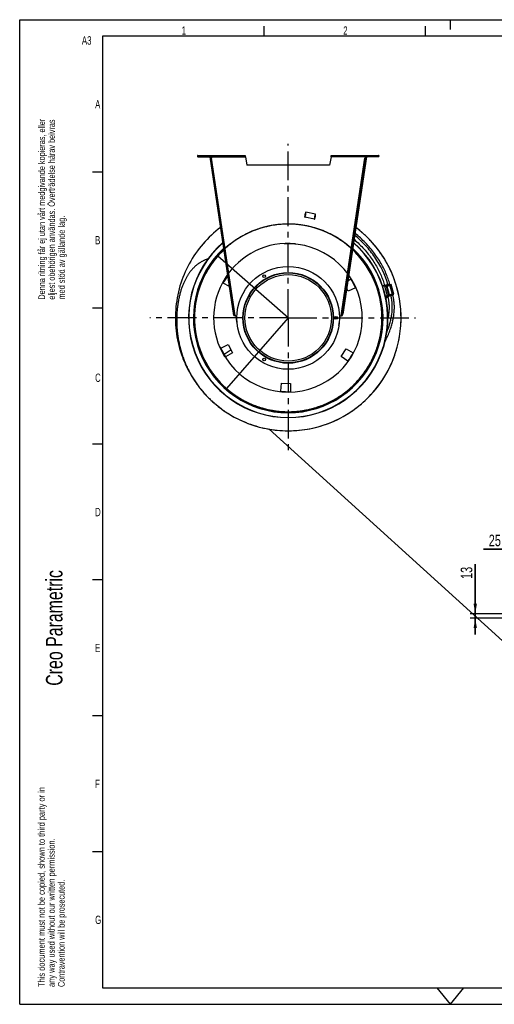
# Model space of a CAD drawing. Extents: x 0 to 420, y 0 to 297.
# Tile 1 of 18: x 0 to 143, y 0 to 297. Entities that reach past the tile are written whole.
import ezdxf

# ---------------------------------------------------------------- set-up
doc = ezdxf.new("R2010")
doc.units = 0
doc.header["$LTSCALE"] = 23.1
doc.linetypes.add('CENTER', pattern=[0.6, 0.375, -0.075, 0.075, -0.075])
doc.layers.get('0').update_dxf_attribs({"linetype": 'CONTINUOUS'})
for name, color, linetype in [('110528_DXF_CONTINUOUS_LINE', 7, 'CONTINUOUS'), ('110536_DXF_CONTINUOUS_LINE', 7, 'CONTINUOUS'), ('110660_DXF_CONTINUOUS_LINE', 7, 'CONTINUOUS'), ('AG_HOSE_100_DXF_CONTINUOUS', 7, 'CONTINUOUS'), ('ASE_65-100-75_DXF_DIMENSIO', 7, 'CONTINUOUS'), ('ASE_65-100-75_DXF_FORMAT', 7, 'CONTINUOUS'), ('ASE_65_100_75_DXF_AXIS', 7, 'CONTINUOUS'), ('G_ASE_DUMMY_DXF_CONTINUOUS', 7, 'CONTINUOUS'), ('GUIDE_100_DXF_CONTINUOUS_L', 7, 'CONTINUOUS'), ('SPRING_DUMMYDXF_CONTINUOUS', 7, 'CONTINUOUS')]:
    doc.layers.add(name, color=color, linetype=linetype)
doc.styles.get("Standard").update_dxf_attribs({"font": 'txt', "width": 0.7})
doc.dimstyles.new('DIMSTYLE_3', dxfattribs={"dimtxt": 3.5, "dimasz": 3, "dimexe": 1.5, "dimexo": 1, "dimgap": 0.875, "dimtad": 1, "dimdec": 3, "dimlfac": 10, "dimtxsty": 'STANDARD', "dimblk": '_ARROW_FILLED', "dimblk1": '_ARROW_FILLED', "dimblk2": '_ARROW_FILLED', "dimcen": 0.09, "dimazin": 3, "dimtp": 0.2, "dimtm": 0.2, "dimtfac": 1, "dimtdec": 3, "dimtofl": 0, "dimtmove": 0, "dimatfit": 3, "dimtolj": 1})

# ---------------------------------------------------------------- blocks, each defined once
blk = doc.blocks.new('SQS_LAGTEXT_BL0', base_point=(7.49, 145.42))
at = {"layer": 'ASE_65-100-75_DXF_FORMAT', "color": 7, "linetype": 'CONTINUOUS'}
for q in [(0, 14.98), (14.98, 0)]:
    blk.add_line((0, 0), q, dxfattribs=at)
for s, height, width, p in [('Denna ritning får ej utan vårt medgivande kopieras, eller', 1.9979, 0.687469, (7.64, 212.55)), ('eljest obehörigen användas. Överträdelse härav beivras', 1.9979, 0.686067, (10.63, 212.55)), ('med stöd av gällande lag.', 1.9979, 0.696, (13.63, 212.55)), ('Creo Parametric', 4.9947, 0.71746, (12.92, 96.09)), ('This document must not be copied, shown to third party or in', 1.9979, 0.704762, (7.58, 5.22)), ('any way used without our written permission.', 1.9979, 0.705628, (10.58, 5.22)), ('Contravention will be prosecuted.', 1.9979, 0.684704, (13.57, 5.22))]:
    blk.add_text(s, height=height, rotation=90, dxfattribs=dict(at, width=width)).set_placement(p)
blk = doc.blocks.new('_ARROW_FILLED')
at = {"color": 0, "linetype": 'BYBLOCK'}
blk.add_solid([(0, 0), (-1, 0.167), (-1, -0.167)], dxfattribs=at)
blk = doc.blocks.new('*D5')
at = {"layer": 'ASE_65-100-75_DXF_DIMENSIO', "color": 2, "linetype": 'CONTINUOUS'}
for p, q in [((152.49, 137.31), (139.97, 137.31)), ((139.97, 137.31), (153.74, 137.31)), ((152.49, 118.16), (152.49, 138.81)), ((159.99, 137.31), (153.74, 137.31)), ((154.99, 118.16), (154.99, 138.81)), ((154.99, 137.31), (159.99, 137.31))]:
    blk.add_line(p, q, dxfattribs=at)
at = {"layer": 'ASE_65-100-75_DXF_DIMENSIO', "color": 2, "linetype": 'CONTINUOUS', "xscale": 3, "yscale": 3, "zscale": 3}
blk.add_blockref('_ARROW_FILLED', (152.49, 137.31), dxfattribs=at)
at = {"layer": 'ASE_65-100-75_DXF_DIMENSIO', "color": 2, "linetype": 'CONTINUOUS', "xscale": 3, "yscale": 3, "zscale": 3, "rotation": 180}
blk.add_blockref('_ARROW_FILLED', (154.99, 137.31), dxfattribs=at)
at = {"layer": 'ASE_65-100-75_DXF_DIMENSIO', "color": 2, "linetype": 'CONTINUOUS', "insert": (145.22, 141.68), "char_height": 3.5, "width": 7.875, "attachment_point": 3}
blk.add_mtext('25', dxfattribs=at)
blk = doc.blocks.new('*D6')
at = {"layer": 'ASE_65-100-75_DXF_DIMENSIO', "color": 2, "linetype": 'CONTINUOUS'}
for p, q in [((137.49, 117.81), (137.49, 132.81)), ((137.49, 132.81), (137.49, 117.16)), ((152.14, 117.81), (135.99, 117.81)), ((152.14, 116.51), (135.99, 116.51)), ((137.49, 111.51), (137.49, 117.16)), ((137.49, 116.51), (137.49, 111.51))]:
    blk.add_line(p, q, dxfattribs=at)
at = {"layer": 'ASE_65-100-75_DXF_DIMENSIO', "color": 2, "linetype": 'CONTINUOUS', "xscale": 3, "yscale": 3, "zscale": 3}
for p, rotation in [((137.49, 117.81), 270), ((137.49, 116.51), 90)]:
    blk.add_blockref('_ARROW_FILLED', p, dxfattribs=dict(at, rotation=rotation))
at = {"layer": 'ASE_65-100-75_DXF_DIMENSIO', "color": 2, "linetype": 'CONTINUOUS', "insert": (133.11, 128.31), "char_height": 3.5, "width": 6.75, "attachment_point": 1, "rotation": 90}
blk.add_mtext('13', dxfattribs=at)

msp = doc.modelspace()

# ---------------------------------------------------------------- linework, layer by layer
at = {"layer": '110528_DXF_CONTINUOUS_LINE', "color": 9, "linetype": 'CONTINUOUS'}
for p, q in [((107.52917, 221.12952), (107.5954, 221.16473)), ((54.55232, 192.96122), (54.4861, 192.92601))]:
    msp.add_line(p, q, dxfattribs=at)
at = {"layer": '110528_DXF_CONTINUOUS_LINE', "color": 3, "linetype": 'CONTINUOUS'}
for p, q in [((63.34043, 216.47251), (61.41973, 217.53718)), ((99.00591, 218.23205), (99.93743, 218.79177)), ((99.13198, 215.11059), (98.66754, 215.98407)), ((101.34584, 216.14293), (99.13198, 215.11059)), ((60.73565, 197.94781), (62.94951, 198.98016)), ((64.23789, 196.55707), (62.14406, 195.29897)), ((62.94951, 198.98016), (64.23789, 196.55707)), ((97.07104, 195.41051), (98.52531, 197.73782)), ((98.52531, 197.73782), (100.66177, 196.55356)), ((99.07201, 194.00942), (97.07104, 195.41051)), ((78.76691, 184.91186), (78.97981, 187.3453)), ((78.97981, 187.3453), (81.72245, 187.24952)), ((81.72245, 187.24952), (81.76509, 184.80716))]:
    msp.add_line(p, q, dxfattribs=at)
at = {"layer": '110528_DXF_CONTINUOUS_LINE', "color": 7, "linetype": 'CONTINUOUS'}
msp.add_arc((81.04075, 207.04537), 30.075, 130.9272188, 49.0727019, dxfattribs=at)
at = {"layer": '110528_DXF_CONTINUOUS_LINE', "color": 3, "linetype": 'CONTINUOUS'}
for radius, start, end in [(30, 131.0178646, 48.9819905), (22.25, 144.9125493, 151.8655687), (22.25, 24.1344313, 31.8655687), (22.25, 204.1344313, 211.8655687), (22.25, 324.1344313, 331.8655687), (22.25, 264.1344313, 271.8655687)]:
    msp.add_arc((81.04075, 207.04537), radius, start, end, dxfattribs=at)
at = {"layer": '110528_DXF_CONTINUOUS_LINE', "color": 9, "linetype": 'CONTINUOUS'}
for radius, start, end in [(28.61603, 132.7981077, 47.2023559), (28.36603, 133.1426079, 46.8576139)]:
    msp.add_arc((81.04075, 207.04537), radius, start, end, dxfattribs=at)
at = {"layer": '110536_DXF_CONTINUOUS_LINE', "color": 9, "linetype": 'CONTINUOUS'}
for p, q in [((53.81409, 255.64537), (53.81409, 256.04537)), ((57.8487, 255.64537), (68.10243, 255.64537)), ((104.23279, 255.64537), (93.97907, 255.64537)), ((108.2674, 255.64537), (108.2674, 256.04537)), ((65.06201, 207.72224), (57.90605, 255.26438)), ((97.01948, 207.72224), (104.17545, 255.26438)), ((63.73963, 213.82036), (63.9374, 213.85013)), ((98.34186, 213.82036), (98.14409, 213.85013)), ((64.12232, 211.27785), (64.3201, 211.30762)), ((97.95917, 211.27785), (97.7614, 211.30762)), ((64.58855, 208.18039), (64.78632, 208.21016)), ((64.58871, 208.17931), (64.78648, 208.20908)), ((97.49278, 208.17931), (97.29501, 208.20908)), ((97.49295, 208.18039), (97.29517, 208.21016))]:
    msp.add_line(p, q, dxfattribs=at)
at = {"layer": '110536_DXF_CONTINUOUS_LINE', "color": 3, "linetype": 'CONTINUOUS'}
for p, q in [((53.81409, 256.04537), (68.0294, 256.04537)), ((53.81409, 255.64537), (57.66409, 255.64537)), ((64.64889, 207.77949), (57.45097, 255.60038)), ((94.05209, 256.04537), (108.2674, 256.04537)), ((104.63053, 255.60038), (97.49295, 208.18039)), ((108.2674, 255.64537), (104.4174, 255.64537)), ((97.4326, 207.77949), (97.49295, 208.18039))]:
    msp.add_line(p, q, dxfattribs=at)
at = {"layer": '110536_DXF_CONTINUOUS_LINE', "color": 7, "linetype": 'CONTINUOUS'}
for p, q in [((53.81409, 255.84537), (68.0294, 255.84537)), ((57.45097, 255.60038), (57.64874, 255.63015)), ((64.84666, 207.80926), (57.64874, 255.63015)), ((57.66409, 255.64537), (57.66409, 255.84537)), ((57.8487, 255.64537), (57.90605, 255.26438)), ((64.83544, 256.04537), (64.83544, 255.84537)), ((67.83544, 256.04537), (67.83544, 255.84537)), ((68.0294, 256.04537), (68.0294, 255.84537)), ((68.10243, 255.64537), (68.54075, 253.15953)), ((93.97907, 255.64537), (93.54075, 253.15953)), ((94.05209, 256.04537), (94.05209, 255.84537)), ((94.05209, 255.84537), (108.2674, 255.84537)), ((94.24605, 256.04537), (94.24605, 255.84537)), ((97.24605, 256.04537), (97.24605, 255.84537)), ((97.29517, 208.21016), (104.43275, 255.63015)), ((104.23279, 255.64537), (104.17545, 255.26438)), ((104.4174, 255.64537), (104.4174, 255.84537)), ((104.63053, 255.60038), (104.43275, 255.63015)), ((57.70828, 255.23461), (57.90605, 255.26438)), ((93.54075, 253.15953), (68.54075, 253.15953)), ((104.37322, 255.23461), (104.17545, 255.26438)), ((97.23483, 207.80926), (97.29517, 208.21016)), ((64.64889, 207.77949), (64.84666, 207.80926)), ((65.7134, 204.73832), (65.26178, 207.73877)), ((96.36809, 204.73832), (96.81971, 207.73877)), ((97.4326, 207.77949), (97.23483, 207.80926))]:
    msp.add_line(p, q, dxfattribs=at)
at = {"layer": '110536_DXF_CONTINUOUS_LINE', "color": 3, "linetype": 'CONTINUOUS'}
for centre, start, end in [((53.81409, 255.84537), 90, 270), ((108.2674, 255.84537), 270, 90)]:
    msp.add_arc(centre, 0.2, start, end, dxfattribs=at)
at = {"layer": '110536_DXF_CONTINUOUS_LINE', "color": 7, "linetype": 'CONTINUOUS'}
for centre, start, end in [((65.03852, 209.22206), 270.8975556, 278.5598113), ((97.04298, 209.22206), 261.4401887, 269.1024444)]:
    msp.add_arc(centre, 1.5, start, end, dxfattribs=at)
for points, knots in [([(57.78849, 255.84537), (57.79563, 255.84537), (57.80938, 255.82063), (57.82041, 255.78155), (57.835, 255.71776), (57.84381, 255.67091), (57.8487, 255.64537)], [0, 0, 0, 0, 0.10102656, 0.317593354, 0.631910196, 1, 1, 1, 1]), ([(68.10243, 255.64537), (68.09649, 255.67092), (68.08578, 255.71805), (68.06806, 255.78135), (68.05441, 255.82236), (68.03732, 255.84537), (68.0294, 255.84537)], [0, 0, 0, 0, 0.362762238, 0.67352206, 0.890403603, 1, 1, 1, 1]), ([(93.97907, 255.64537), (93.98501, 255.67092), (93.99572, 255.71805), (94.01343, 255.78135), (94.02709, 255.82236), (94.04417, 255.84537), (94.05209, 255.84537)], [0, 0, 0, 0, 0.362762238, 0.67352206, 0.890403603, 1, 1, 1, 1]), ([(104.293, 255.84537), (104.28586, 255.84537), (104.27212, 255.82063), (104.26108, 255.78155), (104.24649, 255.71776), (104.23769, 255.67091), (104.23279, 255.64537)], [0, 0, 0, 0, 0.10102656, 0.317593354, 0.631910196, 1, 1, 1, 1]), ([(65.06201, 207.72224), (65.03466, 207.72296), (64.98379, 207.72651), (64.91681, 207.74062), (64.8655, 207.76532), (64.84875, 207.79537), (64.84666, 207.80926)], [0, 0, 0, 0, 0.331658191, 0.615530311, 0.82972973, 1, 1, 1, 1]), ([(97.01948, 207.72224), (97.04683, 207.72296), (97.0977, 207.72651), (97.16469, 207.74062), (97.21599, 207.76532), (97.23274, 207.79537), (97.23483, 207.80926)], [0, 0, 0, 0, 0.331658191, 0.615530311, 0.82972973, 1, 1, 1, 1])]:
    msp.add_open_spline(points, degree=3, knots=knots, dxfattribs=at)
at = {"layer": '110536_DXF_CONTINUOUS_LINE', "color": 3, "linetype": 'CONTINUOUS'}
for points, knots in [([(68.10243, 255.64537), (68.09649, 255.69641), (68.08556, 255.79076), (68.07064, 255.90199), (68.0582, 255.97376), (68.04902, 256.01117), (68.04212, 256.03347), (68.03338, 256.04537), (68.0294, 256.04537)], [0, 0, 0, 0, 0.37570868, 0.695091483, 0.818353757, 0.911146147, 0.970916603, 1, 1, 1, 1]), ([(93.97907, 255.64537), (93.985, 255.69641), (93.99593, 255.79076), (94.01085, 255.90199), (94.0233, 255.97376), (94.03248, 256.01117), (94.03937, 256.03347), (94.04812, 256.04537), (94.05209, 256.04537)], [0, 0, 0, 0, 0.37570868, 0.695091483, 0.818353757, 0.911146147, 0.970916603, 1, 1, 1, 1]), ([(65.06201, 207.72224), (65.01013, 207.71908), (64.91404, 207.71539), (64.80047, 207.71834), (64.72622, 207.72915), (64.68717, 207.74034), (64.65944, 207.75561), (64.65003, 207.77194), (64.64889, 207.77949)], [0, 0, 0, 0, 0.360165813, 0.666149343, 0.785569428, 0.878759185, 0.94710206, 1, 1, 1, 1]), ([(97.01948, 207.72224), (97.07137, 207.71908), (97.16746, 207.71539), (97.28103, 207.71834), (97.35527, 207.72915), (97.39432, 207.74034), (97.42205, 207.75561), (97.43147, 207.77194), (97.4326, 207.77949)], [0, 0, 0, 0, 0.360165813, 0.666149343, 0.785569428, 0.878759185, 0.94710206, 1, 1, 1, 1])]:
    msp.add_open_spline(points, degree=3, knots=knots, dxfattribs=at)
at = {"layer": '110660_DXF_CONTINUOUS_LINE', "color": 9, "linetype": 'CONTINUOUS'}
for p, q in [((89.27173, 238.35516), (86.36632, 238.95866)), ((88.94633, 236.7886), (86.04093, 237.3921)), ((109.54855, 216.6238), (110.5422, 216.89774)), ((111.4371, 213.98995), (110.64207, 216.87376)), ((111.57216, 214.03216), (110.78021, 216.9048)), ((112.55033, 214.12865), (111.75837, 217.00129)), ((112.86543, 214.23251), (112.07347, 217.10515)), ((111.00787, 213.70341), (110.21592, 216.57605)), ((110.37852, 213.65861), (111.36056, 213.92935)), ((111.50617, 214.00547), (111.57216, 214.03216)), ((112.79944, 214.20582), (112.86543, 214.23251)), ((112.80379, 214.19003), (112.79944, 214.20582)), ((112.80379, 214.19003), (112.87413, 214.20093)), ((110.42754, 213.44203), (111.41951, 213.71551)), ((110.48925, 213.14666), (111.1124, 213.31846))]:
    msp.add_line(p, q, dxfattribs=at)
at = {"layer": '110660_DXF_CONTINUOUS_LINE', "color": 7, "linetype": 'CONTINUOUS'}
for p, q in [((109.49189, 216.79161), (110.49521, 217.06822)), ((110.5554, 216.84987), (110.49521, 217.06819)), ((110.64207, 216.87376), (110.5554, 216.84987)), ((112.07347, 217.10515), (110.78021, 216.9048)), ((112.92625, 214.23229), (112.1343, 217.10493)), ((111.43402, 214.00112), (111.34736, 213.97722)), ((111.4382, 213.64771), (111.34736, 213.97722)), ((112.86543, 214.23251), (111.57216, 214.03216)), ((112.56488, 214.07586), (112.87413, 214.20093)), ((111.22766, 213.5665), (110.44664, 213.35118)), ((111.08872, 213.40805), (110.47031, 213.23756)), ((110.48953, 213.14534), (111.11275, 213.31716))]:
    msp.add_line(p, q, dxfattribs=at)
at = {"layer": '110660_DXF_CONTINUOUS_LINE', "color": 3, "linetype": 'CONTINUOUS'}
for p, q in [((111.4371, 213.98995), (111.35044, 213.96606)), ((112.79944, 214.20582), (111.50617, 214.00547)), ((112.56053, 214.09165), (112.80379, 214.19003)), ((111.06286, 213.50395), (110.45001, 213.33499))]:
    msp.add_line(p, q, dxfattribs=at)
msp.add_arc((112.69248, 214.4653), 0.29692, 292.0170882, 292.4133499, dxfattribs=at)
at = {"layer": '110660_DXF_CONTINUOUS_LINE', "color": 9, "linetype": 'CONTINUOUS'}
for points, knots in [([(86.08851, 238.19929), (86.07854, 238.15132), (86.0602, 238.05666), (86.03729, 237.91799), (86.01989, 237.78807), (86.00847, 237.67124), (86.00366, 237.57198), (86.00446, 237.49161), (86.01289, 237.43727), (86.02368, 237.3963), (86.05842, 237.38908), (86.08463, 237.42236), (86.11401, 237.46885), (86.14675, 237.54225), (86.18186, 237.63523), (86.21791, 237.74694), (86.2537, 237.87304), (86.2879, 238.00937), (86.30878, 238.1035), (86.31874, 238.15147)], [0, 0, 0, 0, 0.089277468, 0.17567333, 0.256055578, 0.328171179, 0.389237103, 0.437858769, 0.472417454, 0.49342805, 0.50657195, 0.527582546, 0.562141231, 0.610762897, 0.671828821, 0.743944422, 0.82432667, 0.910722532, 1, 1, 1, 1]), ([(86.31874, 238.15147), (86.3287, 238.19944), (86.34705, 238.2941), (86.36996, 238.43277), (86.38736, 238.56269), (86.39878, 238.67952), (86.40359, 238.77878), (86.40279, 238.85915), (86.39436, 238.91349), (86.38357, 238.95446), (86.34883, 238.96168), (86.32262, 238.9284), (86.29324, 238.8819), (86.2605, 238.80851), (86.22539, 238.71553), (86.18934, 238.60382), (86.15355, 238.47772), (86.11934, 238.34139), (86.09847, 238.24726), (86.08851, 238.19929)], [0, 0, 0, 0, 0.089277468, 0.17567333, 0.256055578, 0.328171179, 0.389237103, 0.437858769, 0.472417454, 0.49342805, 0.50657195, 0.527582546, 0.562141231, 0.610762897, 0.671828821, 0.743944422, 0.82432667, 0.910722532, 1, 1, 1, 1]), ([(89.22415, 237.54797), (89.23411, 237.59594), (89.25246, 237.6906), (89.27537, 237.82927), (89.29277, 237.95919), (89.30419, 238.07602), (89.309, 238.17529), (89.3082, 238.25565), (89.29977, 238.31), (89.28898, 238.35097), (89.25424, 238.35818), (89.22803, 238.3249), (89.19865, 238.27841), (89.16591, 238.20501), (89.1308, 238.11204), (89.09474, 238.00032), (89.05896, 237.87423), (89.02475, 237.7379), (89.00388, 237.64377), (88.99392, 237.5958)], [0, 0, 0, 0, 0.089277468, 0.17567333, 0.256055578, 0.328171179, 0.389237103, 0.437858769, 0.472417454, 0.49342805, 0.50657195, 0.527582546, 0.562141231, 0.610762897, 0.671828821, 0.743944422, 0.82432667, 0.910722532, 1, 1, 1, 1]), ([(88.99392, 237.5958), (88.98395, 237.54782), (88.96561, 237.45317), (88.9427, 237.31449), (88.9253, 237.18458), (88.91388, 237.06775), (88.90907, 236.96848), (88.90987, 236.88811), (88.9183, 236.83377), (88.92908, 236.7928), (88.96383, 236.78559), (88.99004, 236.81887), (89.01941, 236.86536), (89.05216, 236.93876), (89.08727, 237.03173), (89.12332, 237.14344), (89.15911, 237.26954), (89.19331, 237.40587), (89.21419, 237.5), (89.22415, 237.54797)], [0, 0, 0, 0, 0.089277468, 0.17567333, 0.256055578, 0.328171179, 0.389237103, 0.437858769, 0.472417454, 0.49342805, 0.50657195, 0.527582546, 0.562141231, 0.610762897, 0.671828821, 0.743944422, 0.82432667, 0.910722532, 1, 1, 1, 1]), ([(110.96252, 216.878), (110.91529, 216.86498), (110.82264, 216.83838), (110.68847, 216.79669), (110.56446, 216.7548), (110.45453, 216.71429), (110.3635, 216.67635), (110.29082, 216.64292), (110.24721, 216.61408), (110.21276, 216.59194), (110.22135, 216.56079), (110.26227, 216.55943), (110.3145, 216.55702), (110.39405, 216.56555), (110.49166, 216.57962), (110.60682, 216.60116), (110.73477, 216.62874), (110.87135, 216.66169), (110.96454, 216.68632), (111.01177, 216.69934)], [0, 0, 0, 0, 0.090153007, 0.177370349, 0.258461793, 0.331119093, 0.392489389, 0.441090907, 0.475147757, 0.494769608, 0.505230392, 0.524852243, 0.558909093, 0.607510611, 0.668880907, 0.741538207, 0.822629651, 0.909846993, 1, 1, 1, 1]), ([(111.01177, 216.69934), (111.059, 216.71236), (111.15165, 216.73896), (111.28582, 216.78066), (111.40983, 216.82254), (111.51976, 216.86305), (111.61079, 216.90099), (111.68347, 216.93443), (111.72708, 216.96326), (111.76153, 216.9854), (111.75294, 217.01655), (111.71202, 217.01792), (111.65979, 217.02032), (111.58024, 217.01179), (111.48263, 216.99773), (111.36747, 216.97618), (111.23952, 216.9486), (111.10294, 216.91566), (111.00975, 216.89102), (110.96252, 216.878)], [0, 0, 0, 0, 0.090153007, 0.177370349, 0.258461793, 0.331119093, 0.392489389, 0.441090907, 0.475147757, 0.494769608, 0.505230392, 0.524852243, 0.558909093, 0.607510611, 0.668880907, 0.741538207, 0.822629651, 0.909846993, 1, 1, 1, 1]), ([(111.75447, 214.00536), (111.70724, 213.99234), (111.61459, 213.96574), (111.48043, 213.92404), (111.35642, 213.88216), (111.24649, 213.84165), (111.15546, 213.80371), (111.08277, 213.77027), (111.03916, 213.74144), (111.00471, 213.7193), (111.0133, 213.68815), (111.05423, 213.68679), (111.10646, 213.68438), (111.18601, 213.69291), (111.28362, 213.70698), (111.39878, 213.72852), (111.52673, 213.7561), (111.6633, 213.78905), (111.7565, 213.81368), (111.80373, 213.8267)], [0, 0, 0, 0, 0.090153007, 0.177370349, 0.258461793, 0.331119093, 0.392489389, 0.441090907, 0.475147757, 0.494769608, 0.505230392, 0.524852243, 0.558909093, 0.607510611, 0.668880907, 0.741538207, 0.822629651, 0.909846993, 1, 1, 1, 1]), ([(111.80373, 213.8267), (111.85096, 213.83972), (111.94361, 213.86632), (112.07777, 213.90802), (112.20178, 213.9499), (112.31171, 213.99041), (112.40274, 214.02835), (112.47542, 214.06179), (112.51904, 214.09062), (112.55349, 214.11276), (112.5449, 214.14391), (112.50397, 214.14527), (112.45174, 214.14768), (112.37219, 214.13915), (112.27458, 214.12509), (112.15942, 214.10354), (112.03147, 214.07596), (111.8949, 214.04301), (111.8017, 214.01838), (111.75447, 214.00536)], [0, 0, 0, 0, 0.090153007, 0.177370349, 0.258461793, 0.331119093, 0.392489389, 0.441090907, 0.475147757, 0.494769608, 0.505230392, 0.524852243, 0.558909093, 0.607510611, 0.668880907, 0.741538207, 0.822629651, 0.909846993, 1, 1, 1, 1])]:
    msp.add_open_spline(points, degree=3, knots=knots, dxfattribs=at)
at = {"layer": '110660_DXF_CONTINUOUS_LINE', "color": 7, "linetype": 'CONTINUOUS'}
for points, knots in [([(110.64207, 216.87376), (110.65461, 216.87721), (110.70026, 216.8892), (110.74641, 216.89957), (110.78021, 216.9048)], [0, 0, 0, 0, 0.275448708, 1, 1, 1, 1]), ([(112.07347, 217.10515), (112.08797, 217.1074), (112.10731, 217.10967), (112.12689, 217.10943), (112.13377, 217.10684), (112.1343, 217.10493)], [0, 0, 0, 0, 0.708411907, 0.904468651, 1, 1, 1, 1]), ([(111.43402, 214.00112), (111.44656, 214.00457), (111.49221, 214.01656), (111.53836, 214.02693), (111.57216, 214.03216)], [0, 0, 0, 0, 0.275448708, 1, 1, 1, 1]), ([(112.86543, 214.23251), (112.87992, 214.23476), (112.89927, 214.23703), (112.91885, 214.23679), (112.92573, 214.23419), (112.92625, 214.23229)], [0, 0, 0, 0, 0.708411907, 0.904468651, 1, 1, 1, 1]), ([(112.92625, 214.23229), (112.92678, 214.23038), (112.9222, 214.22463), (112.90551, 214.21439), (112.88773, 214.20643), (112.87413, 214.20093)], [0, 0, 0, 0, 0.095531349, 0.291588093, 1, 1, 1, 1]), ([(111.22766, 213.5665), (111.2428, 213.57312), (111.31215, 213.60231), (111.38277, 213.62837), (111.4382, 213.64771)], [0, 0, 0, 0, 0.219647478, 1, 1, 1, 1])]:
    msp.add_open_spline(points, degree=3, knots=knots, dxfattribs=at)
at = {"layer": '110660_DXF_CONTINUOUS_LINE', "color": 3, "linetype": 'CONTINUOUS'}
for points, knots in [([(111.4371, 213.98995), (111.44337, 213.99168), (111.4662, 213.99767), (111.48927, 214.00286), (111.50617, 214.00547)], [0, 0, 0, 0, 0.275448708, 1, 1, 1, 1]), ([(112.79944, 214.20582), (112.80668, 214.20694), (112.81636, 214.20808), (112.82615, 214.20796), (112.82959, 214.20666), (112.82985, 214.20571)], [0, 0, 0, 0, 0.708370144, 0.904496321, 1, 1, 1, 1]), ([(112.82985, 214.20571), (112.83058, 214.20306), (112.81867, 214.19682), (112.81201, 214.19341), (112.80569, 214.19081)], [0, 0, 0, 0, 0.286872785, 1, 1, 1, 1])]:
    msp.add_open_spline(points, degree=3, knots=knots, dxfattribs=at)
at = {"layer": 'AG_HOSE_100_DXF_CONTINUOUS', "color": 7, "linetype": 'CONTINUOUS'}
for p, q in [((102.57437, 233.42047), (102.50364, 233.47838)), ((102.57493, 233.42115), (102.50403, 233.47887)), ((102.72673, 233.29646), (102.64236, 233.36513)), ((102.76401, 233.26563), (102.64275, 233.36561)), ((102.7638, 233.26538), (102.67563, 233.33757)), ((102.92407, 233.13117), (102.85101, 233.19226)), ((102.92457, 233.13178), (102.85152, 233.19287)), ((103.03127, 233.04182), (102.99086, 233.0755)), ((103.10184, 232.98204), (102.99108, 233.07576)), ((103.06623, 233.0118), (103.02449, 233.0468)), ((103.10144, 232.98157), (103.03075, 233.0412)), ((103.40268, 232.72227), (103.26402, 232.84239)), ((103.40307, 232.72273), (103.26442, 232.84286)), ((103.36914, 232.75175), (103.33227, 232.7834)), ((55.56277, 229.63464), (55.4994, 229.56297)), ((55.56342, 229.63407), (55.49984, 229.56258)), ((57.78532, 182.17395), (57.81717, 182.14421)), ((57.78535, 182.17399), (57.78998, 182.1696)), ((58.55016, 181.4806), (58.59956, 181.43769))]:
    msp.add_line(p, q, dxfattribs=at)
at = {"layer": 'AG_HOSE_100_DXF_CONTINUOUS', "color": 9, "linetype": 'CONTINUOUS'}
for q in [(59.75703, 225.69727), (62.38885, 185.76165)]:
    msp.add_line((81.04075, 207.04537), q, dxfattribs=at)
at = {"layer": 'AG_HOSE_100_DXF_CONTINUOUS', "color": 4, "linetype": 'CONTINUOUS'}
msp.add_line((75.31832, 173.47973), (246.86586, 17.76853), dxfattribs=at)
at = {"layer": 'AG_HOSE_100_DXF_CONTINUOUS', "color": 7, "linetype": 'CONTINUOUS'}
for points in [[(56.79099, 224.83289), (56.75763, 224.82158), (56.59704, 224.76457), (56.43848, 224.70574), (56.28186, 224.6451), (56.12748, 224.58278), (55.97478, 224.51859), (55.82378, 224.45254), (55.67465, 224.38475), (55.52704, 224.31506), (55.38101, 224.24354), (55.23667, 224.17023), (55.09372, 224.09499), (54.95222, 224.01786), (54.81227, 223.93892), (54.67363, 223.85805), (54.53636, 223.7753), (54.40055, 223.69071), (54.26597, 223.60414), (54.13269, 223.51562), (54.00077, 223.42521), (53.87, 223.33275), (53.74042, 223.23828), (53.61211, 223.14187), (53.48491, 223.04336), (53.35886, 222.94278), (53.23405, 222.84017), (53.11031, 222.7354), (52.98768, 222.62849), (52.86623, 222.5195), (52.74579, 222.40825), (52.62643, 222.29479), (52.50822, 222.17914), (52.39097, 222.0611), (52.27477, 221.94072), (52.15962, 221.81799), (52.04528, 221.69262), (51.93181, 221.56463), (51.81927, 221.43404), (51.70745, 221.30053), (51.59641, 221.16411), (51.48619, 221.02478), (51.37656, 220.88216), (51.2676, 220.73629), (51.15939, 220.58716), (51.05166, 220.43434), (50.94454, 220.27788), (50.83812, 220.11782), (50.73216, 219.9537), (50.62669, 219.78545), (50.52177, 219.61303), (50.41718, 219.43595), (50.31292, 219.25399), (50.20913, 219.06721), (50.10585, 218.87554), (50.00308, 218.67879), (49.90094, 218.47696), (49.79966, 218.27031), (49.69926, 218.05872), (49.59981, 217.84212), (49.50151, 217.62082), (49.40443, 217.39473), (49.30859, 217.16377), (49.21417, 216.92821), (49.12121, 216.68797), (49.02978, 216.44298), (48.94007, 216.19358), (48.85212, 215.93972), (48.76597, 215.68131), (48.68176, 215.41865), (48.59956, 215.15184), (48.51937, 214.88068), (48.44123, 214.60503), (48.3652, 214.32489), (48.29134, 214.04017), (48.21964, 213.75058), (48.15017, 213.45604), (48.08301, 213.15653), (48.0182, 212.85182), (47.9558, 212.54168), (47.89594, 212.22624), (47.83879, 211.90587), (47.78444, 211.5804), (47.73299, 211.24993), (47.68465, 210.9152), (47.6395, 210.57624), (47.59762, 210.23302), (47.5592, 209.88629), (47.52429, 209.53609), (47.49297, 209.18243), (47.46534, 208.82601), (47.44148, 208.4669), (47.42142, 208.1051), (47.40526, 207.74133), (47.39303, 207.37563), (47.38478, 207.00807), (47.38054, 206.63931), (47.38033, 206.26944), (47.38417, 205.89851), (47.39208, 205.52717), (47.40191, 205.21346)], [(47.40192, 205.21326), (47.4189, 204.80791), (47.43914, 204.42904), (47.46358, 204.05014), (47.49224, 203.67137), (47.52509, 203.29281), (47.56213, 202.91454), (47.60335, 202.5367), (47.64875, 202.15937), (47.69831, 201.78263), (47.75201, 201.40665), (47.80984, 201.03151), (47.87177, 200.65727), (47.93779, 200.2841), (48.00787, 199.91208), (48.08199, 199.54127), (48.16011, 199.17183), (48.2422, 198.80384), (48.32825, 198.43735), (48.41822, 198.07242), (48.51208, 197.70913), (48.60982, 197.34753), (48.7114, 196.98763), (48.81681, 196.62952), (48.926, 196.27323), (49.03897, 195.91879), (49.15569, 195.56626), (49.27612, 195.21569), (49.40025, 194.86706), (49.52805, 194.52044), (49.65949, 194.17589), (49.79457, 193.83334), (49.93326, 193.49286), (50.07553, 193.1545), (50.2214, 192.8182), (50.37082, 192.484), (50.52378, 192.15197), (50.68028, 191.82205), (50.84029, 191.49428), (51.00377, 191.16872), (51.17077, 190.8453), (51.34123, 190.52406), (51.51514, 190.20505), (51.69253, 189.8882), (51.87337, 189.57355), (52.05763, 189.26114), (52.24534, 188.95092), (52.43648, 188.64292), (52.63101, 188.33718), (52.82897, 188.03364), (53.03034, 187.73235), (53.23509, 187.43333), (53.44328, 187.13652), (53.65489, 186.84193), (53.8699, 186.54962), (54.08837, 186.2595), (54.31028, 185.97159), (54.5356, 185.68595), (54.76441, 185.40249), (54.99668, 185.12125), (55.23241, 184.84227), (55.47166, 184.56547), (55.71442, 184.29089), (55.96068, 184.01857), (56.2105, 183.74845), (56.46388, 183.48056), (56.72078, 183.21494), (56.98129, 182.95153), (57.2454, 182.69036), (57.51309, 182.43148), (57.78443, 182.17484), (58.05946, 181.92044), (58.33812, 181.66835), (58.59915, 181.43722)]]:
    msp.add_lwpolyline(points, dxfattribs=at)
for centre, radius, start, end in [((81.04075, 207.04532), 34.04996, 229.4384198, 49.1044644), ((81.01389, 207.01297), 34.09199, 49.7726681, 53.2179763), ((81.0512, 207.05912), 34.03273, 50.621909, 51.1076047), ((81.08871, 207.10344), 33.97468, 50.9253879, 51.1098994), ((81.08069, 207.0936), 33.98737, 50.5506325, 50.7712434), ((81.02587, 207.02934), 34.07178, 49.8587344, 50.4378239), ((81.04623, 207.05308), 34.04055, 50.1658043, 50.4387802), ((81.07191, 207.08297), 34.00117, 50.0880451, 50.35856), ((81.03973, 207.04531), 34.05068, 49.7848472, 50.0824781), ((81.066, 207.0759), 34.01038, 49.7712016, 50.0063136), ((81.01133, 207.00985), 34.09602, 49.1061143, 49.7727598), ((81.01945, 207.02173), 34.08174, 49.4235557, 49.7702887), ((81.03338, 207.03781), 34.06051, 49.3355356, 49.6931933), ((81.0591, 207.06778), 34.02104, 49.2549835, 49.6154191), ((81.01701, 207.01887), 34.0855, 49.1033998, 49.4235564), ((81.02959, 207.0334), 34.06632, 49.103404, 49.3355393), ((81.05362, 207.06143), 34.02943, 48.871685, 49.1030894), ((80.94683, 207.12767), 33.92513, 138.5995329, 138.770428), ((81.02744, 207.0308), 34.03027, 224.8880057, 225.0908661), ((81.02346, 207.0268), 34.02463, 225.0908606, 225.4905126), ((81.01717, 207.0204), 34.01566, 225.4905122, 225.8906247), ((81.01063, 207.01366), 34.00626, 225.8906286, 226.201862), ((80.99967, 207.0022), 33.99041, 226.2018297, 226.9240153), ((81.01804, 207.02057), 34.01637, 226.7344575, 227.2865804), ((81.0048, 207.00782), 33.99801, 226.9976008, 227.6859618), ((81.01123, 207.01321), 34.00635, 227.2865977, 227.4856351), ((81.00139, 207.00244), 33.99176, 227.4855958, 228.237498), ((81.01905, 207.02343), 34.01915, 227.6859134, 227.9063075), ((81.03063, 207.03627), 34.03644, 227.9063389, 228.498886), ((80.99295, 206.99303), 33.97912, 228.2375498, 228.3697966), ((81.00135, 207.0025), 33.99178, 228.3698145, 228.7727486), ((81.0402, 207.04707), 34.05087, 228.4988558, 228.6628912), ((81.02431, 207.02665), 34.02509, 228.7704677, 229.4390023)]:
    msp.add_arc(centre, radius, start, end, dxfattribs=at)
at = {"layer": 'AG_HOSE_100_DXF_CONTINUOUS', "color": 9, "linetype": 'CONTINUOUS'}
for radius, start, end in [(22.5, 84.3782836, 211.5095758), (22.365, 202.81852, 93.06952)]:
    msp.add_arc((81.04075, 207.04537), radius, start, end, dxfattribs=at)
for points, knots in [([(62.38885, 185.76165), (63.36942, 184.90233), (65.53887, 183.25144), (69.16254, 181.24203), (73.25811, 179.71668), (77.5446, 178.84606), (82.02811, 178.64732), (86.49194, 179.14841), (91.05162, 180.43054), (95.22849, 182.4136), (99.02159, 185.04283), (102.27076, 188.14449), (105.12321, 191.92583), (107.30075, 196.13773), (108.77554, 200.77281), (109.44998, 205.595), (109.2607, 210.72542), (108.19176, 215.50216), (106.38316, 219.89771), (104.04918, 223.73576), (100.96634, 227.33172), (97.31841, 230.36064), (93.10662, 232.79373), (88.54072, 234.4851), (83.48868, 235.39877), (78.47601, 235.37701), (73.55555, 234.47771), (68.98128, 232.8089), (64.54044, 230.23256), (60.6386, 226.88614), (57.3289, 222.78232), (54.81905, 218.13857), (53.14771, 212.83032), (52.59637, 207.67013), (52.94752, 202.78043), (53.96143, 198.40426), (55.76239, 194.02348), (58.27763, 190.00411), (61.51502, 186.37391), (65.32109, 183.33712), (69.83248, 180.88658), (74.59958, 179.33668), (79.55406, 178.64905), (84.42087, 178.80064), (89.44532, 179.85587), (94.19918, 181.81128), (98.62804, 184.6715), (102.46647, 188.29502), (105.71684, 192.81244), (107.9059, 197.64746), (109.13418, 202.65011), (109.48328, 207.50685), (108.94964, 212.61308), (107.49281, 217.54263), (105.10256, 222.24182), (101.89244, 226.43209), (97.73261, 230.12926), (93.03774, 232.86772), (87.92103, 234.65989), (82.70468, 235.46845), (77.14297, 235.26395), (71.72315, 233.96495), (66.53711, 231.56303), (61.92048, 228.18238), (58.59207, 224.47913), (56.39188, 221.06809), (54.82085, 217.90956), (53.51909, 214.11521), (52.73965, 209.69178), (52.68235, 204.95547), (53.4239, 200.27235), (54.98228, 195.66469), (57.29623, 191.38055), (60.48868, 187.35984), (64.26893, 184.06786), (68.55908, 181.49602), (73.097, 179.73078), (78.13365, 178.7354), (83.2736, 178.67429), (88.46859, 179.57302), (93.41898, 181.40524), (98.17808, 184.2902), (102.08482, 187.8828), (105.17303, 192.00569), (107.39508, 196.33838), (108.90245, 201.24615), (109.49113, 206.35265), (109.13068, 211.61247), (107.81659, 216.72484), (105.43555, 221.75514), (102.18695, 226.11261), (98.17979, 229.76437), (93.69599, 232.54997), (88.4979, 234.53849), (83.00202, 235.46429), (77.28961, 235.28365), (71.71813, 233.97949), (67.20588, 231.8743), (63.84617, 229.59643), (61.07493, 227.22837), (58.24551, 224.04369), (55.67057, 219.91167), (53.75928, 215.14649), (52.74709, 210.10686), (52.6679, 204.83528), (53.55134, 199.63118), (55.50484, 194.41993), (58.37897, 189.80687), (62.06784, 185.83385), (66.30388, 182.68424), (71.31815, 180.26941), (76.71776, 178.88879), (82.42535, 178.59271), (88.08614, 179.42798), (92.75813, 181.14977), (96.29603, 183.13972), (99.3583, 185.34287), (102.61759, 188.48876), (105.68365, 192.78482), (108.00071, 197.84519), (109.27601, 203.27065), (109.46124, 208.98268), (108.51544, 214.62713), (106.32016, 220.24723), (103.05327, 225.15309), (98.85992, 229.27036), (94.06605, 232.39667), (88.44353, 234.58674), (82.47467, 235.52855), (77.34232, 235.22686), (73.37928, 234.3494), (70.38039, 233.32468), (67.51535, 231.97082), (64.74379, 230.26048), (62.12083, 228.1836), (60.50959, 226.55602), (59.75703, 225.69727)], [0, 0, 0, 0, 0.005874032, 0.012236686, 0.018599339, 0.025491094, 0.031853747, 0.038745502, 0.045637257, 0.053101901, 0.059464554, 0.066356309, 0.073248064, 0.080712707, 0.087604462, 0.095069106, 0.102533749, 0.110618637, 0.11698129, 0.123873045, 0.130764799, 0.138229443, 0.145121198, 0.152585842, 0.160050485, 0.168135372, 0.175027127, 0.182491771, 0.189956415, 0.198041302, 0.205505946, 0.213590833, 0.22167572, 0.230432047, 0.2367947, 0.243686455, 0.25057821, 0.258042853, 0.264934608, 0.272399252, 0.279863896, 0.287948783, 0.294840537, 0.302305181, 0.309769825, 0.317854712, 0.325319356, 0.333404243, 0.34148913, 0.350245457, 0.357137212, 0.364601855, 0.372066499, 0.380151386, 0.38761603, 0.395700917, 0.403785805, 0.412542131, 0.420006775, 0.428091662, 0.43617655, 0.444932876, 0.453017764, 0.46177409, 0.470530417, 0.475279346, 0.480028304, 0.486390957, 0.493282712, 0.500174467, 0.50763911, 0.514530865, 0.521995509, 0.529460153, 0.53754504, 0.544436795, 0.551901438, 0.559366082, 0.567450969, 0.574915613, 0.5830005, 0.591085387, 0.599841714, 0.606733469, 0.614198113, 0.621662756, 0.629747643, 0.637212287, 0.645297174, 0.653382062, 0.662138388, 0.669603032, 0.677687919, 0.685772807, 0.694529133, 0.702614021, 0.711370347, 0.720126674, 0.724875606, 0.729624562, 0.736516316, 0.74398096, 0.751445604, 0.759530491, 0.766995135, 0.775080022, 0.783164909, 0.791921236, 0.79938588, 0.807470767, 0.815555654, 0.824311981, 0.832396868, 0.841153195, 0.849909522, 0.854658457, 0.859407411, 0.866872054, 0.874956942, 0.883041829, 0.891798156, 0.899883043, 0.90863937, 0.917395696, 0.926878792, 0.934963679, 0.943720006, 0.952476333, 0.961959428, 0.970715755, 0.975464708, 0.98021365, 0.984962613, 0.989711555, 0.994855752, 1, 1, 1, 1]), ([(58.75313, 181.48881), (58.73504, 181.47719), (58.70196, 181.45747), (58.65445, 181.43477), (58.61272, 181.42533), (58.59915, 181.43722)], [0, 0, 0, 0, 0.386112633, 0.675846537, 1, 1, 1, 1])]:
    msp.add_open_spline(points, degree=3, knots=knots, dxfattribs=at)
at = {"layer": 'AG_HOSE_100_DXF_CONTINUOUS', "color": 7, "linetype": 'CONTINUOUS'}
for points, knots in [([(60.65431, 234.31794), (58.71223, 232.86609), (55.12754, 229.53507), (50.94385, 223.5193), (48.13061, 216.74995), (46.82084, 209.5377), (47.07126, 202.2131), (48.5754, 196.28669), (50.50825, 191.82691), (52.30886, 188.65225), (54.43757, 185.6886), (56.06058, 183.87504), (56.91742, 183.01484)], [0, 0, 0, 0, 0.124955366, 0.249910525, 0.374865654, 0.499820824, 0.624775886, 0.749731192, 0.812298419, 0.874865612, 0.937432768, 1, 1, 1, 1]), ([(59.61462, 180.58185), (60.47008, 179.8893), (62.2493, 178.58615), (65.09398, 176.90004), (68.08909, 175.49702), (72.24109, 174.02335), (77.67032, 172.94668), (83.20529, 172.93948), (87.56544, 173.57208), (90.77721, 174.36128), (93.89731, 175.4583), (97.89281, 177.31473), (102.52196, 180.35042), (107.26506, 184.9929), (111.02498, 190.46209), (113.22173, 195.54334), (114.36492, 199.79815), (114.91068, 203.06014), (115.13712, 206.35969), (115.0125, 210.76374), (114.05564, 216.21536), (112.06398, 221.37961), (109.89935, 225.21696), (108.00357, 227.92714), (105.85443, 230.44039), (104.26545, 231.96975), (103.43639, 232.6937)], [0, 0, 0, 0, 0.0312684, 0.062536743, 0.093805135, 0.125073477, 0.187536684, 0.249999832, 0.281268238, 0.312536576, 0.343804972, 0.375073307, 0.437536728, 0.4999999, 0.562463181, 0.6249264, 0.656194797, 0.687463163, 0.718731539, 0.749999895, 0.812463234, 0.874926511, 0.906194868, 0.937463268, 0.968731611, 1, 1, 1, 1])]:
    msp.add_open_spline(points, degree=3, knots=knots, dxfattribs=at)
at = {"layer": 'ASE_65-100-75_DXF_FORMAT', "color": 7, "linetype": 'CONTINUOUS'}
for p, q in [((-0.00158, -0.00152), (-0.00158, 296.99848)), ((-0.00158, 296.99848), (419.99842, 296.99848)), ((73.74842, 291.99848), (73.74842, 294.99848)), ((122.49842, 291.99848), (122.49842, 294.99848)), ((129.99842, 293.99848), (129.99842, 296.99848)), ((24.99842, 291.99848), (24.99842, 4.99848)), ((414.99842, 291.99848), (24.99842, 291.99848)), ((24.99842, 250.99848), (21.99842, 250.99848)), ((24.99842, 209.99848), (21.99842, 209.99848)), ((24.99842, 168.99848), (21.99842, 168.99848)), ((24.99842, 127.99848), (21.99842, 127.99848)), ((24.99842, 86.99848), (21.99842, 86.99848)), ((24.99842, 45.99848), (21.99842, 45.99848)), ((24.99842, 4.99848), (414.99842, 4.99848)), ((129.99842, -0.00152), (126.00182, 4.99848)), ((129.99842, -0.00152), (133.99502, 4.99848)), ((-0.00158, -0.00152), (419.99842, -0.00152))]:
    msp.add_line(p, q, dxfattribs=at)
at = {"layer": 'ASE_65_100_75_DXF_AXIS', "color": 7, "linetype": 'CENTER'}
for q in [(81.04075, 259.53722), (39.28137, 207.04537), (81.04075, 166.52157), (119.43432, 207.04537)]:
    msp.add_line((81.04075, 207.04537), q, dxfattribs=at)
at = {"layer": 'G_ASE_DUMMY_DXF_CONTINUOUS', "color": 7, "linetype": 'CONTINUOUS'}
msp.add_line((63.78144, 197.41552), (61.69972, 196.04715), dxfattribs=at)
at = {"layer": 'GUIDE_100_DXF_CONTINUOUS_L', "color": 9, "linetype": 'CONTINUOUS'}
for p, q in [((111.15932, 216.96353), (111.10223, 217.17064)), ((112.02757, 213.81416), (111.95563, 214.0751))]:
    msp.add_line(p, q, dxfattribs=at)
at = {"layer": 'GUIDE_100_DXF_CONTINUOUS_L', "color": 7, "linetype": 'CONTINUOUS'}
for p, q in [((111.74382, 217.05408), (111.69238, 217.24068)), ((112.61772, 213.8842), (112.54013, 214.16565)), ((111.05848, 213.51985), (111.07526, 213.45896))]:
    msp.add_line(p, q, dxfattribs=at)
for points in [[(111.69238, 217.24068), (111.58379, 217.62213), (111.46261, 218.02204), (111.33267, 218.4257), (111.19374, 218.83315), (111.0457, 219.24407), (110.88858, 219.65783), (110.72225, 220.07426), (110.54658, 220.49321), (110.36166, 220.91404), (110.16741, 221.33659), (109.96372, 221.76068), (109.75073, 222.18572), (109.5284, 222.61152), (109.29666, 223.03792), (109.05564, 223.46441), (108.80533, 223.89078), (108.5457, 224.31687), (108.2769, 224.74218), (107.99894, 225.16651), (107.71181, 225.58966), (107.41569, 226.01117), (107.11054, 226.4309), (106.79645, 226.84856), (106.47383, 227.26343), (106.14267, 227.67539), (105.8031, 228.08414), (105.45581, 228.48875), (105.10091, 228.88903), (104.7385, 229.28478), (104.36934, 229.67512), (103.99358, 230.05989), (103.61137, 230.43891), (103.22351, 230.8114), (102.83016, 231.1772), (102.4315, 231.53618), (102.02833, 231.88763), (101.62085, 232.23145), (101.20925, 232.56754), (101.1685, 232.59972)], [(100.89068, 230.75393), (100.99751, 230.66371), (101.38022, 230.32984), (101.75871, 229.98881), (102.13221, 229.64125), (102.50056, 229.2873), (102.86357, 228.92712), (103.22047, 228.56146), (103.57111, 228.19049), (103.91536, 227.8144), (104.25248, 227.43403), (104.58237, 227.04956), (104.90491, 226.66121), (105.21944, 226.26988), (105.52584, 225.87585), (105.8241, 225.47926), (106.11381, 225.08081), (106.39488, 224.68079), (106.66735, 224.27934), (106.93101, 223.87692), (107.18586, 223.47374), (107.43189, 223.07001), (107.66894, 222.66622), (107.89703, 222.26255), (108.1162, 221.85922), (108.3263, 221.45677), (108.52741, 221.05534), (108.71957, 220.65515), (108.90266, 220.25681), (109.07678, 219.86048), (109.24203, 219.46633), (109.3983, 219.07504), (109.54575, 218.68674), (109.6845, 218.30159), (109.81452, 217.92028), (109.93593, 217.54312), (110.04898, 217.17006), (110.10833, 216.96156)], [(110.25455, 199.90435), (110.35351, 200.08997), (110.55729, 200.48839), (110.75151, 200.88443), (110.93694, 201.27903), (111.11257, 201.66932), (111.27807, 202.05367), (111.43428, 202.43304), (111.58192, 202.8084), (111.72117, 203.17949), (111.85224, 203.54609), (111.97575, 203.90931), (112.09191, 204.26917), (112.20077, 204.62528), (112.30268, 204.97817), (112.39778, 205.32784), (112.48613, 205.67399), (112.56791, 206.01678), (112.6432, 206.35608), (112.71209, 206.69178), (112.77473, 207.02398), (112.8312, 207.35261), (112.88159, 207.67754), (112.92602, 207.99891), (112.96457, 208.31663), (112.99733, 208.63061), (113.0244, 208.94099), (113.04587, 209.2477), (113.0618, 209.55066), (113.07229, 209.85001), (113.0774, 210.14568), (113.07718, 210.4376), (113.0717, 210.72593), (113.061, 211.01062), (113.04515, 211.2916), (113.02419, 211.56892), (112.99818, 211.84255), (112.96717, 212.11242), (112.9312, 212.37858), (112.89035, 212.64096), (112.84465, 212.89954), (112.79415, 213.15439), (112.7389, 213.40552), (112.67895, 213.65285), (112.61772, 213.8842)], [(111.07526, 213.45896), (111.12907, 213.25542), (111.18174, 213.0373), (111.2302, 212.81578), (111.2744, 212.59093), (111.31433, 212.36278), (111.34997, 212.13128), (111.38131, 211.89647), (111.4083, 211.65843), (111.43093, 211.41709), (111.44915, 211.17253), (111.46295, 210.92481), (111.47228, 210.67385), (111.4771, 210.41973), (111.47737, 210.16252), (111.47306, 209.90207), (111.4641, 209.63847), (111.45045, 209.37178), (111.43206, 209.10188), (111.40889, 208.82884), (111.38088, 208.55276), (111.34798, 208.27347), (111.31012, 207.99107), (111.26726, 207.70565), (111.21929, 207.41705), (111.16617, 207.12537), (111.11454, 206.86464)]]:
    msp.add_lwpolyline(points, dxfattribs=at)
at = {"layer": 'GUIDE_100_DXF_CONTINUOUS_L', "color": 9, "linetype": 'CONTINUOUS'}
msp.add_arc((111.91624, 211.99307), 1.7123, 113.0246428, 114.3817887, dxfattribs=at)
for points, knots in [([(111.10223, 217.17064), (110.29982, 220.08119), (108.23721, 224.23994), (104.45084, 228.95601), (102.24558, 231.04233), (101.07863, 232.00164)], [0, 0, 0, 0, 0.499717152, 0.749962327, 1, 1, 1, 1]), ([(110.51419, 216.9991), (110.55963, 217.01496), (110.75351, 217.07917), (110.95049, 217.13398), (111.10223, 217.17064)], [0, 0, 0, 0, 0.235646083, 1, 1, 1, 1]), ([(111.10223, 217.17064), (111.17863, 217.18911), (111.31701, 217.21991), (111.48056, 217.24776), (111.58448, 217.25838), (111.63825, 217.25888), (111.67239, 217.25638), (111.69075, 217.24658), (111.69238, 217.24068)], [0, 0, 0, 0, 0.391080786, 0.705459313, 0.823669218, 0.912054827, 0.969547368, 1, 1, 1, 1]), ([(112.02757, 213.81416), (112.10398, 213.83263), (112.24235, 213.86343), (112.4059, 213.89128), (112.50983, 213.9019), (112.56359, 213.9024), (112.59773, 213.8999), (112.61609, 213.8901), (112.61772, 213.8842)], [0, 0, 0, 0, 0.391080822, 0.705459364, 0.823669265, 0.912054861, 0.969547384, 1, 1, 1, 1]), ([(110.79077, 202.6355), (111.15245, 203.51321), (111.62167, 204.86265), (112.075, 206.71052), (112.56388, 209.51559), (112.53266, 211.98207), (112.02757, 213.81416)], [0, 0, 0, 0, 0.249755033, 0.374814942, 0.500011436, 1, 1, 1, 1]), ([(111.07526, 213.45896), (111.0737, 213.46462), (111.0835, 213.4817), (111.12772, 213.51349), (111.17369, 213.53646), (111.20937, 213.55266)], [0, 0, 0, 0, 0.104958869, 0.300270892, 1, 1, 1, 1]), ([(111.24651, 213.56896), (111.26011, 213.57475), (111.32102, 213.59987), (111.38284, 213.62272), (111.43104, 213.63965)], [0, 0, 0, 0, 0.224446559, 1, 1, 1, 1]), ([(111.43104, 213.63965), (111.47695, 213.65578), (111.67359, 213.72122), (111.87344, 213.77692), (112.02757, 213.81416)], [0, 0, 0, 0, 0.234827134, 1, 1, 1, 1])]:
    msp.add_open_spline(points, degree=3, knots=knots, dxfattribs=at)
at = {"layer": 'SPRING_DUMMYDXF_CONTINUOUS', "color": 7, "linetype": 'CONTINUOUS'}
for centre, radius in [((81.04075, 207.04537), 15.5), ((81.04075, 207.04537), 13.6767), ((73.79075, 219.60274), 0.40729), ((95.54075, 207.04537), 0.40729), ((73.79075, 194.488), 0.40729)]:
    msp.add_circle(centre, radius, dxfattribs=at)
at = {"layer": 'SPRING_DUMMYDXF_CONTINUOUS', "color": 9, "linetype": 'CONTINUOUS'}
for radius in [13.55757, 13.05769]:
    msp.add_circle((81.04075, 207.04537), radius, dxfattribs=at)

# ---------------------------------------------------------------- block references
at = {"layer": 'ASE_65-100-75_DXF_FORMAT', "color": 7, "linetype": 'CONTINUOUS'}
msp.add_blockref('SQS_LAGTEXT_BL0', (7.49052, 145.42059), dxfattribs=at)

# ---------------------------------------------------------------- texts
at = {"layer": 'ASE_65-100-75_DXF_FORMAT', "color": 7, "linetype": 'CONTINUOUS', "attachment_point": 1}
for s, insert, char_height, width in [('1', (48.88927, 294.97512), 2.5, 2.1428571), ('2', (97.63927, 294.97512), 2.5, 2.9464286), ('A3', (18.7533, 292.01112), 2.55, 6.0107143), ('A', (22.77171, 272.73026), 2.5, 3.2142857), ('B', (22.77171, 231.73026), 2.5, 2.9464286), ('C', (22.77171, 190.25526), 2.5, 3.125), ('D', (22.77171, 149.73026), 2.5, 3.3928571), ('E', (22.77171, 108.73026), 2.5, 2.6785714), ('F', (22.77171, 67.73026), 2.5, 2.6785714), ('G', (22.77171, 26.73026), 2.5, 2.9464286)]:
    msp.add_mtext(s, dxfattribs=dict(at, insert=insert, char_height=char_height, width=width))

# ---------------------------------------------------------------- dimensions: what is measured, and where the dimension line sits
at = {"layer": 'ASE_65-100-75_DXF_DIMENSIO', "color": 2, "linetype": 'CONTINUOUS'}
dim = msp.add_linear_dim(base=(154.98992, 137.3089), p1=(152.48992, 117.15514), p2=(154.98992, 117.15514), dimstyle='DIMSTYLE_3', dxfattribs=at)
dim.commit()
dim.dimension.update_dxf_attribs({"geometry": '*D5', "text_midpoint": (142.09843, 137.3089), "dimtype": 160})
dim = msp.add_linear_dim(base=(137.48992, 116.50514), p1=(153.13992, 117.80514), p2=(153.13992, 116.50514), angle=270, dimstyle='DIMSTYLE_3', dxfattribs=at)
dim.commit()
dim.dimension.update_dxf_attribs({"geometry": '*D6', "text_midpoint": (137.48992, 130.05515), "dimtype": 160})

doc.saveas('drawing.dxf')
